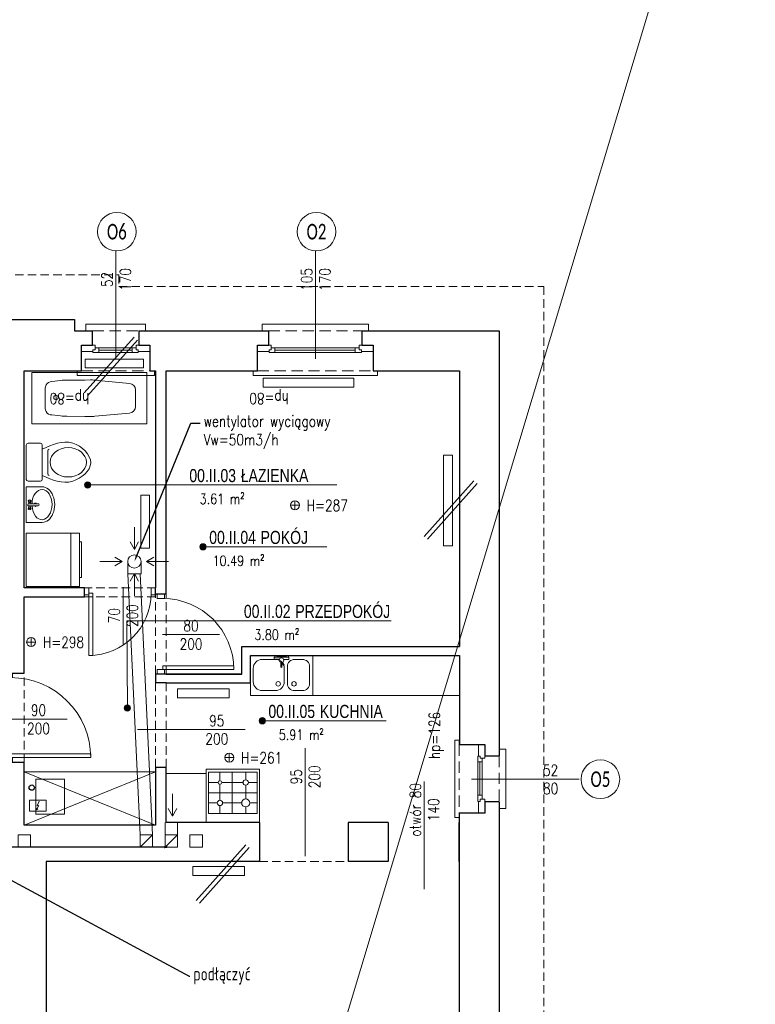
# Model space of a CAD drawing. Header units: millimetres. Extents: x 284606 to 628701, y -213781 to -93475.
# Tile 45 of 102: x 298944 to 299772, y -104525 to -103418. Entities that reach past the tile are written whole.
import ezdxf
from ezdxf import colors
from ezdxf.entities.mleader import LeaderData, LeaderLine
from ezdxf.enums import TextEntityAlignment as Align
from ezdxf.lldxf.tags import DXFTag
from ezdxf.math import Vec2, Vec3

# ---------------------------------------------------------------- set-up
doc = ezdxf.new("R2010")
doc.units = ezdxf.units.MM
doc.linetypes.add('HIDDEN', pattern=[9.525, 6.35, -3.175])
doc.layers.get('0').update_dxf_attribs({"lineweight": 0})
for name, color, linetype, lineweight in [('!STR_Elewacje 0.05', 8, 'Continuous', 5), ('!STR_Elewacje 0.15', 10, 'Continuous', 15), ('!STR_Konstrukcja 0.20', 200, 'Continuous', 20), ('!STR_Konstrukcja 0.30', 64, 'Continuous', 30), ('!STR_Ocieplenie 0.05', 1, 'Continuous', 5), ('!STR_Opisy 0.09', 8, 'Continuous', 9), ('!STR_Przerywana 0.09', 8, 'HIDDEN', 9), ('!STR_Stolarka drzwiowa', 8, 'Continuous', 15), ('!STR_Stolarka okienna', 72, 'Continuous', 15), ('EKO Opisy 0.09', 8, 'Continuous', 9)]:
    doc.layers.add(name, color=color, linetype=linetype, lineweight=lineweight)
for name, color, linetype, lineweight, true_color in [('!STR_Ogrzewanie grzejniki', 7, 'Continuous', 15, 0xd10000), ('!STR_Wentylacja', 7, 'Continuous', 15, 0x3399ff), ('EKO Wyposażenie', 7, 'Continuous', 5, 0x919191), ('IS_Powrót', 5, 'SOLID', 30, 0x0000ff)]:
    doc.layers.add(name, color=color, linetype=linetype, lineweight=lineweight, true_color=true_color)
doc.styles.add('AB_Arial', font='NirmalaS.ttf')
doc.styles.add('EKO 1-10', font='romans.shx', dxfattribs={"width": 0.8, "height": 15})
doc.styles.add('EKO 1-5', font='romans.shx', dxfattribs={"width": 0.8, "height": 10})
doc.styles.add('EKO CM 1-50', font='calibri.ttf', dxfattribs={"width": 0.8, "height": 12.5})
doc.styles.add('j-romans', font='romans.shx', dxfattribs={"width": 0.7})
doc.styles.get("Standard").update_dxf_attribs({"font": 'calibri.ttf'})
tags = doc.linetypes.add('DASH', pattern=[15, 10, -5]).pattern_tags.tags
tags[6:7] = [DXFTag(74, 4), DXFTag(75, 0), DXFTag(340, '0'), DXFTag(46, 0.0), DXFTag(50, 0.0), DXFTag(44, 0.0), DXFTag(45, 0.0)]
tags[4:5] = [DXFTag(74, 4), DXFTag(75, 0), DXFTag(340, '0'), DXFTag(46, 0.0), DXFTag(50, 0.0), DXFTag(44, 0.0), DXFTag(45, 0.0)]
tags = doc.linetypes.add('SOLID', pattern=[10, 10, 0]).pattern_tags.tags
tags[6:7] = [DXFTag(74, 4), DXFTag(75, 0), DXFTag(340, '0'), DXFTag(46, 0.0), DXFTag(50, 0.0), DXFTag(44, 0.0), DXFTag(45, 0.0)]
tags[4:5] = [DXFTag(74, 4), DXFTag(75, 0), DXFTag(340, '0'), DXFTag(46, 0.0), DXFTag(50, 0.0), DXFTag(44, 0.0), DXFTag(45, 0.0)]

# ---------------------------------------------------------------- blocks, each defined once
blk = doc.blocks.new('*U135')
at = {"layer": '!STR_Opisy 0.09', "linetype": 'Continuous'}
blk.add_line((0, 32.1), (0, -89.2), dxfattribs=at)
at = {"layer": '!STR_Opisy 0.09', "ltscale": 0.7, "style": 'EKO 1-5', "width": 0.8}
blk.add_attdef('WYS', text='', height=12.5, rotation=270, dxfattribs=at).set_placement((-10.5, 0), align=Align.MIDDLE_CENTER)
at = {"layer": '!STR_Opisy 0.09', "linetype": 'Continuous', "style": 'EKO 1-5', "width": 0.8}
blk.add_attdef('SZER', text='', height=12.5, rotation=270, dxfattribs=at).set_placement((0, 0), align=Align.BOTTOM_CENTER)
blk.add_attdef('HP=', (30.1, -127.7), '', height=12.5, rotation=180, dxfattribs=at)
blk = doc.blocks.new('*U151')
at = {"layer": '!STR_Opisy 0.09', "linetype": 'Continuous'}
blk.add_line((-43.3, 63.3), (-43.3, -0.9), dxfattribs=at)
at = {"layer": '!STR_Stolarka drzwiowa'}
for points in [[(0, 0), (0, 90), (-4.4, 90), (-4.4, 0)], [(-90, -6.2), (-95, -6.2), (-95, 1.8), (-90, 1.8)], [(5, -6.2), (0, -6.2), (0, 1.8), (5, 1.8)]]:
    blk.add_lwpolyline(points, close=True, dxfattribs=at)
blk.add_arc((0, 0), 90, 90, 180, dxfattribs=at)
at = {"layer": '!STR_Opisy 0.09', "linetype": 'Continuous', "style": 'EKO 1-10', "width": 0.8}
blk.add_attdef('SZER', text='', height=12.5, rotation=90, dxfattribs=at).set_placement((-43.3, 31.2), align=Align.BOTTOM_CENTER)
at = {"layer": '!STR_Opisy 0.09', "ltscale": 0.7, "style": 'EKO 1-10', "width": 0.8}
blk.add_attdef('WYS', text='', height=12.5, rotation=90, dxfattribs=at).set_placement((-32.7, 31.2), align=Align.MIDDLE_CENTER)
blk = doc.blocks.new('el. podgrzewacz przepływowy')
at = {"ltscale": 5}
blk.add_lwpolyline([(-17.2, -16.9), (12.8, -16.9), (12.8, -36.9), (-17.2, -36.9), (-17.2, -16.9)], dxfattribs=at)
for points in [[(0.1, -18.8), (-3.6, -27.3), (-0.7, -26.6), (-4.8, -34.7)], [(-2.2, -32.7), (-4.8, -34.7), (-4.7, -31.4)]]:
    blk.add_lwpolyline(points)
blk = doc.blocks.new('*U103')
for p, q in [((-2.1, 79.9), (-181.9, 70.3)), ((2.1, 0.1), (-2.1, 79.9)), ((-181.9, 70.3), (-177.6, -9.5)), ((-99.8, 62.8), (-153.9, 55)), ((-93, 63.6), (-84.3, 64)), ((-56.2, 65.3), (-84.3, 64)), ((-32.9, 64.4), (-46.3, 65.3)), ((-20.8, 38.9), (-21.6, 53.8)), ((-162.6, 44.4), (-161.9, 31.3)), ((-161.3, 18.3), (-161.9, 31.3)), ((-20.8, 38.9), (-20, 24)), ((-177.6, -9.5), (2.1, 0.1)), ((-96.9, 6.7), (-151.5, 8.7)), ((-89.9, 6.6), (-81.3, 7.2)), ((-53.2, 8.9), (-81.3, 7.2)), ((-30.1, 12.3), (-43.4, 9.9))]:
    blk.add_line(p, q)
blk.add_circle((-37.7, 39.1), 3.43)
for centre, radius, start, end in [((-91.3, 21.3), 42.4, 92.3418, 101.6861), ((-51.1, 13.2), 52.3, 84.7852, 95.653), ((-32, 54.1), 10.3, 33.0348, 94.5485), ((-152.5, 44.9), 10.2, 98.2391, 183.0582), ((-38.8, 51.6), 17.4, 6.9775, 27.6922), ((-151.1, 18.9), 10.2, 183.0582, 267.8774), ((-30.4, 22.5), 10.3, 271.568, 333.0828), ((-37.4, 24.3), 17.4, 338.425, 359.139), ((-92.7, 48.9), 42.4, 264.4303, 273.7747), ((-53.7, 61.2), 52.3, 270.4635, 281.3312)]:
    blk.add_arc(centre, radius, start, end)
blk = doc.blocks.new('*U101')
for p, q in [((30, 30), (30, -30)), ((30, 30), (90, 30)), ((80, 30), (80, -30)), ((90, 30), (90, -30)), ((30, -30), (90, -30))]:
    blk.add_line(p, q)
blk.add_lwpolyline([(90, -20), (92, -20), (92, 20), (90, 20)])
blk = doc.blocks.new('*U102')
for p, q in [((19.3, 0), (-19.3, 0)), ((-21.3, -16), (-21.3, -2)), ((21.3, -16), (21.3, -2)), ((-19.3, -18), (19.3, -18)), ((13.1, -24.4), (-12.8, -24.4))]:
    blk.add_line(p, q)
for centre, start, end in [((-19.3, -2), 90, 180), ((19.3, -2), 360, 90), ((-19.3, -16), 180, 270), ((19.3, -16), 270, 360), ((-12.8, -26.4), 90, 154.5293), ((13.1, -26.4), 24.5682, 90)]:
    blk.add_arc(centre, 2, start, end)
blk.add_ellipse((0.1, -47.2), major_axis=(0, -20.4), ratio=0.810803)
blk.add_open_spline([(14.9, -18), (20, -29.2), (28.9, -49.7), (0.7, -82.8), (-29.4, -50.2), (-20, -29.2), (-14.6, -18)], degree=3, knots=[1.212901, 1.212901, 1.212901, 1.212901, 36.090844, 64.924591, 94.904253, 129.876154, 129.876154, 129.876154, 129.876154])
blk = doc.blocks.new('*U118')
at = {"linetype": 'Continuous'}
for p, q in [((31.3, 0), (-31.3, 0)), ((31.3, -27.6), (31.3, 0)), ((-31.3, -27.6), (-31.3, 0)), ((-5.5, -3.8), (-7.7, -3.4)), ((-5.5, -7.9), (-7.7, -8.3)), ((-4.8, -4.2), (-2.4, -4.2)), ((-4.8, -7.3), (-2.4, -8.5)), ((-2.4, -20.6), (-2.4, -4)), ((-1.2, -2.8), (0.4, -2.8)), ((1.6, -4), (1.6, -20.6)), ((1.6, -4.2), (4.1, -4.2)), ((1.6, -8.5), (4, -7.3)), ((4.7, -3.8), (6.9, -3.4)), ((4.7, -7.9), (6.9, -8.3)), ((-0.2, -22.4), (-0.6, -22.4))]:
    blk.add_line(p, q, dxfattribs=at)
for centre, radius, start, end in [((-0.3, -15.9), 2.89, 138.1635, 221.8365), ((-1.2, -4), 1.2, 90, 180), ((0.4, -4), 1.2, 0, 90), ((-0.3, -15.9), 2.89, 311.1962, 48.8038), ((-0.6, -20.6), 1.8, 180, 270), ((-0.2, -20.6), 1.8, 270, 0)]:
    blk.add_arc(centre, radius, start, end, dxfattribs=at)
for centre, major_axis, ratio, start_param, end_param in [((0, -27.6), (-26.6, 0), 0.662269, 4.803016, 10.93344), ((-7.8, -5.8), (0, -2.47), 0.476554, 5.436764, 10.271199), ((-5.5, -5.8), (0, -2.05), 0.476554, 0, 3.141593), ((0, -27.6), (-31.3, 0), 0.713042, 0, 3.141593)]:
    blk.add_ellipse(centre, major_axis=major_axis, ratio=ratio, start_param=start_param, end_param=end_param, dxfattribs=at)
blk.add_ellipse((-8.1, -5.8), major_axis=(0, -2.05), ratio=0.476554, dxfattribs=at)
at = {"linetype": 'Continuous', "extrusion": (3.22359e-14, 3.55849e-14, -1)}
for centre, major_axis, start_param, end_param in [((4.7, -5.8), (0, -2.05), 0, 3.141593), ((7, -5.8), (0, -2.47), 5.436764, 10.271199)]:
    blk.add_ellipse(centre, major_axis=major_axis, ratio=0.476554, start_param=start_param, end_param=end_param, dxfattribs=at)
blk.add_ellipse((7.3, -5.8), major_axis=(0, -2.05), ratio=0.476554, dxfattribs=at)
blk = doc.blocks.new('*U142')
at = {"layer": '!STR_Opisy 0.09', "linetype": 'Continuous'}
blk.add_line((38.5, 6.9), (38.5, -57.3), dxfattribs=at)
at = {"layer": '!STR_Stolarka drzwiowa'}
for points in [[(-5, 6.2), (0, 6.2), (0, -1.8), (-5, -1.8)], [(0, 0), (0, -70), (4.4, -70), (4.4, 0)], [(70, 6.2), (75, 6.2), (75, -1.8), (70, -1.8)]]:
    blk.add_lwpolyline(points, close=True, dxfattribs=at)
blk.add_arc((0, 0), 70, 270, 0, dxfattribs=at)
at = {"layer": '!STR_Opisy 0.09', "linetype": 'Continuous', "style": 'EKO 1-10', "width": 0.8}
blk.add_attdef('SZER', text='', height=12.5, rotation=90, dxfattribs=at).set_placement((38.5, -25.2), align=Align.BOTTOM_CENTER)
at = {"layer": '!STR_Opisy 0.09', "ltscale": 0.7, "style": 'EKO 1-10', "width": 0.8}
blk.add_attdef('WYS', text='', height=12.5, rotation=90, dxfattribs=at).set_placement((49, -25.2), align=Align.MIDDLE_CENTER)
blk = doc.blocks.new('wysokosc2')
at = {"ltscale": 2}
for points in [[(-5.1, 0), (5, 0)], [(0, 5.1), (0, -5.1)]]:
    blk.add_lwpolyline(points, dxfattribs=at)
blk.add_circle((0, 0), 5.03, dxfattribs=at)
at = {"ltscale": 2, "style": 'EKO 1-5', "width": 0.8}
blk.add_attdef('WYS', (13.3, -6), '', height=12.5, dxfattribs=at)
blk = doc.blocks.new('*U155')
at = {"layer": '!STR_Opisy 0.09', "linetype": 'Continuous'}
blk.add_line((-39.3, 63.9), (-39.3, -0.3), dxfattribs=at)
at = {"layer": '!STR_Stolarka drzwiowa'}
for points in [[(0, 0), (0, 80), (-4.4, 80), (-4.4, 0)], [(-80, -6.2), (-85, -6.2), (-85, 1.8), (-80, 1.8)], [(5, -6.2), (0, -6.2), (0, 1.8), (5, 1.8)]]:
    blk.add_lwpolyline(points, close=True, dxfattribs=at)
blk.add_arc((0, 0), 80, 90, 180, dxfattribs=at)
at = {"layer": '!STR_Opisy 0.09', "linetype": 'Continuous', "style": 'EKO 1-10', "width": 0.8}
blk.add_attdef('SZER', text='', height=12.5, rotation=90, dxfattribs=at).set_placement((-39.3, 31.8), align=Align.BOTTOM_CENTER)
at = {"layer": '!STR_Opisy 0.09', "ltscale": 0.7, "style": 'EKO 1-10', "width": 0.8}
blk.add_attdef('WYS', text='', height=12.5, rotation=90, dxfattribs=at).set_placement((-28.7, 31.8), align=Align.MIDDLE_CENTER)
blk = doc.blocks.new('*U120')
at = {"layer": '!STR_Opisy 0.09', "linetype": 'Continuous'}
blk.add_line((0, 32.1), (0, -89.2), dxfattribs=at)
at = {"layer": '!STR_Opisy 0.09', "ltscale": 0.7, "style": 'EKO 1-5', "width": 0.8}
blk.add_attdef('WYS', text='', height=12.5, rotation=270, dxfattribs=at).set_placement((-10.5, 0), align=Align.MIDDLE_CENTER)
at = {"layer": '!STR_Opisy 0.09', "linetype": 'Continuous', "style": 'EKO 1-5', "width": 0.8}
blk.add_attdef('SZER', text='', height=12.5, rotation=270, dxfattribs=at).set_placement((0, 0), align=Align.BOTTOM_CENTER)
blk.add_attdef('HP=', (50.5, -134.6), '', height=12.5, rotation=180, dxfattribs=at)
blk = doc.blocks.new('*U106')
blk.add_lwpolyline([(70, -45), (0, -45), (0, 0), (70, 0)], close=True)
for points in [[(20.6, -4.6), (11.6, -4.6, 0.414214), (3.6, -12.6), (3.6, -31.6, 0.414214), (11.6, -39.6), (20.6, -39.6, 0.414214), (28.6, -31.6), (28.6, -12.6, 0.414214)], [(42, -39.6), (57, -39.6, 0.414214), (67, -29.6), (67, -14.6, 0.414214), (57, -4.6), (42, -4.6, 0.414214), (32, -14.6), (32, -29.6, 0.414214)]]:
    blk.add_lwpolyline(points, format="xyb", close=True)
for centre in [(21.1, -32.1), (38.9, -32.1)]:
    blk.add_circle(centre, 2.54)
blk = doc.blocks.new('*U107')
for p, q in [((-11.1, 2.2), (-11.6, 1.6)), ((-11.6, 1.6), (-7.9, -0.1)), ((-7.6, 0.8), (-11.1, 2.2)), ((-4.9, 7.5), (-4.6, 1.8)), ((-2.9, 8.1), (-4.4, 8)), ((-0.4, 7.7), (-2.4, 7.6)), ((-1.5, -7.8), (-2.4, 7.6)), ((-2.4, 7.6), (-2.2, 5.1)), ((-2.2, 5.1), (-0.2, 5.2)), ((-0.7, -5.3), (-1.2, 5.2)), ((-0.2, 5.2), (-0.4, 7.7)), ((-13.4, -0.7), (-13.4, -1.2)), ((-8, -0.2), (-13.2, -0.5)), ((-13.1, -1.5), (-7.9, -1.2)), ((-4.3, -2.8), (-4, -8)), ((-3.5, -8.5), (-2, -8.4)), ((0.3, -5.2), (-1.7, -5.3)), ((-1.7, -5.3), (-1.5, -7.8)), ((-1.5, -7.8), (0.5, -7.7)), ((0.5, -7.7), (0.3, -5.2))]:
    blk.add_line(p, q)
blk.add_circle((-5.4, -0.5), 2.5)
for centre, radius, start, end in [((-4.4, 7.5), 0.5, 93.0582, 183.0582), ((-2.9, 7.6), 0.5, 3.0582, 93.0582), ((-13.2, -0.7), 0.25, 93.0582, 183.0582), ((-13.2, -1.2), 0.25, 183.0582, 273.0582), ((-3.5, -8), 0.5, 183.0582, 273.0582), ((-2, -7.9), 0.5, 273.0582, 3.0582)]:
    blk.add_arc(centre, radius, start, end)
blk = doc.blocks.new('*U100')
for p, q in [((0, -60), (0, 0)), ((0, 0), (60, 0)), ((10, -57.5), (10, -2.5)), ((10, -2.5), (56.5, -2.5)), ((22, -12.5), (22, -2.5)), ((33.5, -2.5), (33.5, -57.5)), ((45, -2.5), (45, -13.5)), ((56.5, -2.5), (56.5, -57.5)), ((60, 0), (60, -60)), ((10, -15.5), (19, -15.5)), ((22, -40), (22, -18.5)), ((25, -15.5), (43, -15.5)), ((45, -17.5), (45, -41.5)), ((47, -15.5), (56.5, -15.5)), ((10, -29.2), (56.5, -29.2)), ((17.5, -44.5), (10, -44.5)), ((22, -57.5), (22, -49)), ((42, -44.5), (26.5, -44.5)), ((45, -47.5), (45, -57.5)), ((56.5, -44.5), (48, -44.5)), ((5, -60), (0, -60)), ((60, -60), (5, -60)), ((5, -60), (5, -60)), ((56.5, -57.5), (10, -57.5))]:
    blk.add_line(p, q)
for centre, radius in [((22, -15.5), 3), ((45, -15.5), 2), ((22, -44.5), 4.5), ((45, -44.5), 3)]:
    blk.add_circle(centre, radius)
blk = doc.blocks.new('*U413')
at = {"layer": '!STR_Konstrukcja 0.20', "linetype": 'Continuous', "lineweight": 15}
for points in [[(8.1, 45.9), (0.6, 45.9), (0.6, 53.4), (67.6, 53.4), (67.6, 45.9), (60.1, 45.9)], [(-4.4, 0.8), (-9.4, 0.8), (-9.4, -4.2), (77.6, -4.2), (77.6, 0.8), (72.6, 0.8)]]:
    blk.add_lwpolyline(points, dxfattribs=at)
at = {"layer": '!STR_Konstrukcja 0.30', "ltscale": 2}
for points in [[(-4.4, 0.8), (-4.4, 29.7), (8.1, 29.7), (8.1, 45.9)], [(60.1, 45.9), (60.1, 29.7), (72.6, 29.7), (72.6, 0.8)]]:
    blk.add_lwpolyline(points, dxfattribs=at)
at = {"layer": '!STR_Przerywana 0.09', "ltscale": 2}
for points in [[(8.1, 45.9), (60.1, 45.9)], [(-4.4, 0.8), (72.6, 0.8)]]:
    blk.add_lwpolyline(points, dxfattribs=at)
at = {"layer": '!STR_Stolarka okienna', "ltscale": 0.3}
for points in [[(-4.4, 22.6), (-4.4, 29.7), (11, 29.7), (11, 24.5), (8.5, 24.5), (8.5, 22.6), (-4.4, 22.6)], [(59.6, 21.6), (59.6, 24.5), (57.1, 24.5), (57.1, 26.7), (11, 26.7), (11, 24.5), (8.5, 24.5), (8.5, 21.6), (59.6, 21.6)], [(15.1, 26.7), (15.1, 21.6)], [(52.6, 24.1), (15.1, 24.1)], [(52.6, 21.6), (52.6, 26.7)], [(72.6, 22.6), (72.6, 29.7), (57.1, 29.7), (57.1, 24.5), (59.6, 24.5), (59.6, 22.6), (72.6, 22.6)]]:
    blk.add_lwpolyline(points, dxfattribs=at)
blk = doc.blocks.new('*U154')
at = {"layer": '!STR_Opisy 0.09', "linetype": 'Continuous'}
blk.add_line((0, 32.1), (0, -89.2), dxfattribs=at)
at = {"layer": '!STR_Opisy 0.09', "ltscale": 0.7, "style": 'EKO 1-5', "width": 0.8}
blk.add_attdef('WYS', text='', height=12.5, rotation=270, dxfattribs=at).set_placement((-10.5, 0), align=Align.MIDDLE_CENTER)
at = {"layer": '!STR_Opisy 0.09', "linetype": 'Continuous', "style": 'EKO 1-5', "width": 0.8}
blk.add_attdef('SZER', text='', height=12.5, rotation=270, dxfattribs=at).set_placement((0, 0), align=Align.BOTTOM_CENTER)
blk.add_attdef('HP=', (22.5, -124.5), '', height=12.5, rotation=180, dxfattribs=at)
blk = doc.blocks.new('*U459')
at = {"ltscale": 0.3}
blk.add_hatch(color=256, dxfattribs=at).paths.add_polyline_path([(-0.9, 50, 1), (6.8, 50, 1)])
at = {"ltscale": 1.5}
blk.add_line((17.6, 50), (154.6, 50), dxfattribs=at)
at = {"ltscale": 0.3}
blk.add_lwpolyline([(17.6, 50), (3, 50)], dxfattribs=at)
blk.add_circle((3, 50), 3.86, dxfattribs=at)
at = {"ltscale": 1.5, "width": 0.8}
for tag, p, height, style in [('NR_POM.', (10.5, 53.4), 16, 'AB_Arial'), ('NAZWA_POMIESZCZENIA', (66.9, 53.4), 16, 'AB_Arial'), ('POSADZKA', (9.1, 4), 12.5, 'EKO 1-5')]:
    blk.add_attdef(tag, p, '', height=height, rotation=0, dxfattribs=dict(at, style=style))
at = {"ltscale": 1.5, "style": 'EKO 1-5', "width": 0.8}
blk.add_attdef('POWIERZCHNIA', text='', height=12.5, rotation=0, dxfattribs=at).set_placement((78.1, 22.9), align=Align.BOTTOM_RIGHT)
blk = doc.blocks.new('*U467')
at = {"ltscale": 0.3}
blk.add_hatch(color=256, dxfattribs=at).paths.add_polyline_path([(-117.8, 50, 1), (-110.1, 50, 1)])
at = {"ltscale": 1.5}
blk.add_line((17.6, 50), (190.8, 50), dxfattribs=at)
at = {"ltscale": 0.3}
blk.add_lwpolyline([(17.6, 50), (3, 50)], dxfattribs=at)
blk.add_circle((-113.9, 50), 3.86, dxfattribs=at)
at = {"ltscale": 1.5, "width": 0.8}
for tag, p, height, style in [('NR_POM.', (10.5, 53.4), 16, 'AB_Arial'), ('NAZWA_POMIESZCZENIA', (66.9, 53.4), 16, 'AB_Arial'), ('POSADZKA', (9.1, 4), 12.5, 'EKO 1-5')]:
    blk.add_attdef(tag, p, '', height=height, rotation=0, dxfattribs=dict(at, style=style))
at = {"ltscale": 1.5, "style": 'EKO 1-5', "width": 0.8}
blk.add_attdef('POWIERZCHNIA', text='', height=12.5, rotation=0, dxfattribs=at).set_placement((78.1, 22.9), align=Align.BOTTOM_RIGHT)
blk = doc.blocks.new('*U468')
at = {"ltscale": 0.3}
blk.add_hatch(color=256, dxfattribs=at).paths.add_polyline_path([(-136, -56.7, 1), (-128.2, -56.7, 1)])
at = {"ltscale": 1.5}
blk.add_line((17.6, 50), (190.8, 50), dxfattribs=at)
at = {"ltscale": 0.3}
blk.add_lwpolyline([(17.6, 50), (3, 50)], dxfattribs=at)
blk.add_circle((-132.1, -56.7), 3.86, dxfattribs=at)
at = {"ltscale": 1.5, "width": 0.8}
for tag, p, height, style in [('NR_POM.', (10.5, 53.4), 16, 'AB_Arial'), ('NAZWA_POMIESZCZENIA', (66.9, 53.4), 16, 'AB_Arial'), ('POSADZKA', (9.1, 4), 12.5, 'EKO 1-5')]:
    blk.add_attdef(tag, p, '', height=height, rotation=0, dxfattribs=dict(at, style=style))
at = {"ltscale": 1.5, "style": 'EKO 1-5', "width": 0.8}
blk.add_attdef('POWIERZCHNIA', text='', height=12.5, rotation=0, dxfattribs=at).set_placement((78.1, 22.9), align=Align.BOTTOM_RIGHT)
blk = doc.blocks.new('KÓLKO')
at = {"layer": '!STR_Opisy 0.09'}
blk.add_circle((0, -15.51), 15.51, dxfattribs=at)
at = {"layer": '!STR_Opisy 0.09', "style": 'EKO 1-10', "width": 0.8}
blk.add_attdef('NR', text='', height=15, dxfattribs=at).set_placement((0, -15.51), align=Align.MIDDLE_CENTER)

msp = doc.modelspace()

# ---------------------------------------------------------------- linework, layer by layer
at = {"layer": '!STR_Elewacje 0.15', "color": 8, "ltscale": 1.5}
for points in [[(299018, -103799.4), (299083.8, -103799.4), (299083.8, -103809.4), (299018, -103809.4)], [(299431.5, -103907.5), (299431.5, -104009.5), (299421.5, -104009.5), (299421.5, -103907.5)], [(299139.2, -104370.2), (299197.4, -104370.2), (299197.4, -104380.2), (299139.2, -104380.2)]]:
    msp.add_lwpolyline(points, close=True, dxfattribs=at)
at = {"layer": '!STR_Konstrukcja 0.20', "color": 8, "linetype": 'Continuous', "lineweight": 15}
for points in [[(299026.4, -103767.7), (299018.9, -103767.7), (299018.9, -103760.2), (299085.9, -103760.2), (299085.9, -103767.7), (299078.4, -103767.7)], [(299224.6, -103767.7), (299217.1, -103767.7), (299217.1, -103760.2), (299337.1, -103760.2), (299337.1, -103767.7), (299329.6, -103767.7)], [(299013.9, -103812.7), (299008.9, -103812.7), (299008.9, -103817.7), (299095.9, -103817.7), (299095.9, -103812.7), (299090.9, -103812.7)], [(299212.1, -103812.7), (299207.1, -103812.7), (299207.1, -103817.7), (299347.1, -103817.7), (299347.1, -103812.7), (299342.1, -103812.7)]]:
    msp.add_lwpolyline(points, dxfattribs=at)
at = {"layer": '!STR_Konstrukcja 0.30', "color": 8, "ltscale": 1.5}
for p, q in [((299017.2, -104066.7), (299017.2, -104056.7)), ((299097.2, -104066.7), (299097.2, -104056.7)), ((299109.2, -104063.7), (299097.2, -104063.7)), ((298918.9, -104152.7), (298949.2, -104152.7)), ((299109.2, -104153.7), (299097.2, -104153.7)), ((299109.2, -104163.7), (299097.2, -104163.7)), ((298918.9, -104252.7), (298949.2, -104252.7)), ((299109.2, -104258.7), (299097.2, -104258.7)), ((299214.2, -104320.7), (299214.2, -104364.7)), ((299314.2, -104320.7), (299314.2, -104364.7)), ((299359.2, -104320.7), (299359.2, -104364.7))]:
    msp.add_line(p, q, dxfattribs=at)
for points in [[(298855.9, -103754.7), (299005.9, -103754.7), (299005.9, -103767.7), (299026.4, -103767.7)], [(299078.4, -103767.7), (299224.6, -103767.7)], [(299329.6, -103767.7), (299484.2, -103767.8), (299484.2, -104245.6)], [(299017.2, -104056.7), (298949.2, -104056.7), (298949.2, -103812.7), (299013.9, -103812.7)], [(299090.9, -103812.7), (299097.2, -103812.7), (299097.2, -104056.7)], [(299109.2, -104063.7), (299109.2, -103812.7), (299212.1, -103812.7)], [(299342.1, -103812.7), (299439.2, -103812.7), (299439.2, -104122.7), (299439.2, -104122.7)], [(298949.2, -104152.7), (298949.2, -104066.7), (299017.2, -104066.7)], [(299109.2, -104153.7), (299194.2, -104153.7), (299194.2, -104122.7), (299439.2, -104122.7)], [(299109.2, -104163.7), (299204.2, -104163.7), (299204.2, -104132.7), (299439.2, -104132.7)], [(299439.2, -104132.7), (299439.2, -104132.7), (299439.2, -104233.1)], [(299097.2, -104153.7), (299097.2, -104163.7)], [(299194.2, -104153.7), (299109.2, -104153.7)], [(299109.2, -104163.7), (299204.2, -104163.7)], [(299097.2, -104258.7), (299097.2, -104323.7), (298949.2, -104323.7), (298949.2, -104252.7)], [(299214.2, -104320.7), (299109.2, -104320.7), (299109.2, -104258.7)], [(299484.2, -104297.6), (299484.2, -104560.3)], [(299439.1, -104310.1), (299439.1, -104364.7), (299439.1, -104320.7)], [(299359.2, -104320.7), (299314.2, -104320.7)], [(299214.2, -104364.7), (298974.2, -104364.7), (298974.2, -104864.7), (299194, -104864.7)], [(299359.2, -104364.7), (299314.2, -104364.7)], [(299324, -104864.7), (299439.2, -104864.7), (299439.2, -104364.7), (299439.1, -104364.7)]]:
    msp.add_lwpolyline(points, dxfattribs=at)
at = {"layer": '!STR_Konstrukcja 0.30', "color": 8, "ltscale": 2}
for points in [[(299013.9, -103812.7), (299013.9, -103783.8), (299026.4, -103783.8), (299026.4, -103767.7)], [(299078.4, -103767.7), (299078.4, -103783.8), (299090.9, -103783.8), (299090.9, -103812.7)], [(299212.1, -103812.7), (299212.1, -103783.8), (299224.6, -103783.8), (299224.6, -103767.7)], [(299329.6, -103767.7), (299329.6, -103783.8), (299342.1, -103783.8), (299342.1, -103812.7)]]:
    msp.add_lwpolyline(points, dxfattribs=at)
at = {"layer": '!STR_Ocieplenie 0.05', "color": 253, "ltscale": 1.5, "true_color": 0x999999}
msp.add_line((297065.7, -112005.4), (300600.4, -100256.8), dxfattribs=at)
at = {"layer": '!STR_Ocieplenie 0.05', "color": 8, "ltscale": 1.5}
for p, q in [((299052.4, -103767.7), (299052.7, -103767.7)), ((299078.4, -103767.7), (299224.6, -103767.7))]:
    msp.add_line(p, q, dxfattribs=at)
for points in [[(299017, -103837.5), (299073.1, -103774.8)], [(299020.8, -103840.8), (299076.9, -103778.2)], [(299399.6, -103998.8), (299455.6, -103936.2)], [(299403.3, -104002.1), (299459.4, -103939.5)], [(299142.9, -104408.3), (299199, -104345.7)], [(299146.6, -104411.6), (299202.7, -104349)]]:
    msp.add_lwpolyline(points, dxfattribs=at)
at = {"layer": '!STR_Opisy 0.09', "color": 8}
msp.add_line((299020.8, -103941), (299135.1, -103941), dxfattribs=at)
msp.add_lwpolyline([(299189.8, -104093.8), (299065, -104093.8), (299065.5, -104191.9)], dxfattribs=at)
at = {"layer": '!STR_Przerywana 0.09', "color": 8, "ltscale": 1.5}
for p, q in [((299097.2, -104056.7), (299017.2, -104056.7)), ((299097.2, -104066.7), (299017.2, -104066.7)), ((299097.4, -104056.7), (299017.4, -104056.7)), ((299097.2, -104153.7), (299097.2, -104063.7)), ((299109.2, -104153.7), (299109.2, -104063.7)), ((298949.2, -104252.7), (298949.2, -104152.7)), ((299097.2, -104258.7), (299097.2, -104163.7)), ((299109.2, -104258.7), (299109.2, -104163.7)), ((299214.2, -104364.7), (299314.2, -104364.7))]:
    msp.add_line(p, q, dxfattribs=at)
msp.add_lwpolyline([(297528.9, -103801.7), (298053.4, -103801.7), (298053.4, -103704.7), (299055.9, -103704.7), (299055.9, -103717.7), (299534.2, -103717.8), (299534.2, -104959.7), (299109, -104959.7), (299109, -104978.7), (298431.9, -104978.7), (298431.9, -104965.7), (297966.6, -104965.7), (297966.6, -104959.7), (297541.9, -104959.7), (297541.9, -104413.3), (297528.9, -104413.3)], close=True, dxfattribs=at)
at = {"layer": '!STR_Przerywana 0.09', "color": 8, "ltscale": 2}
for points in [[(299026.4, -103767.7), (299078.4, -103767.7)], [(299224.6, -103767.7), (299329.6, -103767.7)], [(299013.9, -103812.7), (299090.9, -103812.7)], [(299212.1, -103812.7), (299342.1, -103812.7)]]:
    msp.add_lwpolyline(points, dxfattribs=at)
at = {"layer": '!STR_Stolarka okienna', "color": 8, "ltscale": 0.3}
for points in [[(299013.9, -103790.9), (299013.9, -103783.8), (299029.3, -103783.8), (299029.3, -103788.9), (299026.8, -103788.9), (299026.8, -103790.9), (299013.9, -103790.9)], [(299077.8, -103791.9), (299077.8, -103788.9), (299075.3, -103788.9), (299075.3, -103786.8), (299029.3, -103786.8), (299029.3, -103788.9), (299026.8, -103788.9), (299026.8, -103791.9), (299077.8, -103791.9)], [(299033.4, -103786.8), (299033.4, -103791.9)], [(299070.9, -103789.4), (299033.4, -103789.4)], [(299070.9, -103791.9), (299070.9, -103786.8)], [(299090.9, -103790.9), (299090.9, -103783.8), (299075.3, -103783.8), (299075.3, -103788.9), (299077.8, -103788.9), (299077.8, -103790.9), (299090.9, -103790.9)], [(299212.1, -103790.9), (299212.1, -103783.8), (299227.5, -103783.8), (299227.5, -103788.9), (299225, -103788.9), (299225, -103790.9), (299212.1, -103790.9)], [(299329, -103791.9), (299329, -103788.9), (299326.5, -103788.9), (299326.5, -103786.8), (299227.5, -103786.8), (299227.5, -103788.9), (299225, -103788.9), (299225, -103791.9), (299329, -103791.9)], [(299231.6, -103786.8), (299231.6, -103791.9)], [(299322.1, -103789.4), (299231.6, -103789.4)], [(299322.1, -103791.9), (299322.1, -103786.8)], [(299342.1, -103790.9), (299342.1, -103783.8), (299326.5, -103783.8), (299326.5, -103788.9), (299329, -103788.9), (299329, -103790.9), (299342.1, -103790.9)]]:
    msp.add_lwpolyline(points, dxfattribs=at)
at = {"layer": '!STR_Wentylacja', "color": 8, "ltscale": 1.5, "transparency": 33554472}
msp.add_line((299080.9, -104041), (299065.9, -104041), dxfattribs=at)
at = {"layer": '!STR_Wentylacja', "color": 8, "ltscale": 1.5}
for p, q in [((299108, -104334.4), (299108, -104320.7)), ((299122, -104334.4), (299122, -104320.7)), ((299080, -104348.4), (299094, -104334.4)), ((299108, -104348.4), (299122, -104334.4))]:
    msp.add_line(p, q, dxfattribs=at)
at = {"layer": '!STR_Wentylacja', "color": 8, "ltscale": 1.5, "transparency": 33554472}
for points in [[(299073.4, -103988.5), (299073.4, -104013.5), (299078.2, -104005.1), (299073.4, -104013.5), (299068.5, -104005.1)], [(299034.7, -104027.1), (299059.8, -104027.1), (299051.4, -104032), (299059.8, -104027.1), (299051.4, -104022.3)], [(299112, -104027.1), (299087, -104027.1), (299095.4, -104032), (299087, -104027.1), (299095.4, -104022.3)], [(299065.9, -104041), (299065.9, -104027.1)], [(299080.9, -104041), (299080.9, -104027.1)], [(299073.4, -104065.8), (299073.4, -104040.7), (299078.2, -104049.1), (299073.4, -104040.7), (299068.5, -104049.1)]]:
    msp.add_lwpolyline(points, dxfattribs=at)
at = {"layer": '!STR_Wentylacja', "color": 8, "linetype": 'DASH', "ltscale": 1.5}
msp.add_lwpolyline([(299065.9, -104041), (299079.9, -104041), (299094, -104334.4), (299080, -104334.4)], close=True, dxfattribs=at)
at = {"layer": '!STR_Wentylacja', "color": 8, "ltscale": 1.5}
msp.add_lwpolyline([(299116.5, -104288.4), (299116.5, -104313.5), (299111.6, -104305.1), (299116.5, -104313.5), (299121.3, -104305.1)], dxfattribs=at)
for points in [[(298942.6, -104334.4), (298942.6, -104348.4), (298956.6, -104348.4), (298956.6, -104334.4)], [(299080, -104334.4), (299080, -104348.4), (299094, -104348.4), (299094, -104334.4)], [(299108, -104334.4), (299108, -104348.4), (299122, -104348.4), (299122, -104334.4)], [(299136, -104334.4), (299136, -104348.4), (299150, -104348.4), (299150, -104334.4)]]:
    msp.add_lwpolyline(points, close=True, dxfattribs=at)
at = {"layer": '!STR_Wentylacja', "color": 8, "ltscale": 1.5, "transparency": 33554472}
msp.add_circle((299073.4, -104027.1), 7.5, dxfattribs=at)
at = {"color": 8}
for points in [[(299218.4, -103821), (299320.3, -103821), (299320.3, -103831), (299218.4, -103831)], [(299090.6, -103952.5), (299090.6, -104012.1), (299080.6, -104012.1), (299080.6, -103952.5)], [(299121.9, -104170.4), (299180, -104170.4), (299180, -104180.4), (299121.9, -104180.4)]]:
    msp.add_lwpolyline(points, close=True, dxfattribs=at)
at = {"layer": 'EKO Wyposażenie', "color": 8}
msp.add_line((299274.2, -104177.7), (299439.2, -104177.7), dxfattribs=at)
for points in [[(298949.2, -104323.7), (299097.2, -104323.7), (299097.2, -104263.7), (298949.2, -104263.7)], [(299154.2, -104265.7), (299109.2, -104265.7), (299109.2, -104320.7), (299154.2, -104320.7)], [(298962.4, -104272.1), (298994.6, -104272.1), (298994.6, -104311.3), (298962.4, -104311.3)]]:
    msp.add_lwpolyline(points, close=True, dxfattribs=at)
for points in [[(298949.2, -104323.7), (299097.2, -104263.7)], [(299097.2, -104323.7), (298949.2, -104263.7)]]:
    msp.add_lwpolyline(points, dxfattribs=at)
at = {"layer": 'IS_Powrót', "color": 8, "linetype": 'ByBlock'}
msp.add_circle((298957.9, -104281.4), 3, dxfattribs=at)

# ---------------------------------------------------------------- block references
at = {"layer": '!STR_Konstrukcja 0.30', "color": 8, "ltscale": 1.5}
ref = msp.add_blockref('*U135', (299052.7, -103709.9), dxfattribs=dict(at, xscale=-1))
ref.add_attrib('SZER', '52', dxfattribs={"layer": '!STR_Opisy 0.09', "linetype": 'Continuous', "height": 12.5, "rotation": 90, "style": 'EKO 1-5', "width": 0.8}).set_placement((299052.7, -103709.9), align=Align.BOTTOM_CENTER)
ref.add_attrib('WYS', '170', dxfattribs={"layer": '!STR_Opisy 0.09', "ltscale": 0.7, "height": 12.5, "rotation": 90, "style": 'EKO 1-5', "width": 0.8}).set_placement((299063.3, -103709.9), align=Align.MIDDLE_CENTER)
ref.add_attrib('HP=', 'hp=80', (299022.6, -103837.6), dxfattribs={"layer": '!STR_Opisy 0.09', "linetype": 'Continuous', "height": 12.5, "rotation": 180, "style": 'EKO 1-5', "width": 0.8})
ref = msp.add_blockref('*U135', (299277.4, -103709.9), dxfattribs=dict(at, xscale=-1))
ref.add_attrib('SZER', '105', dxfattribs={"layer": '!STR_Opisy 0.09', "linetype": 'Continuous', "height": 12.5, "rotation": 90, "style": 'EKO 1-5', "width": 0.8}).set_placement((299277.4, -103709.9), align=Align.BOTTOM_CENTER)
ref.add_attrib('WYS', '170', dxfattribs={"layer": '!STR_Opisy 0.09', "ltscale": 0.7, "height": 12.5, "rotation": 90, "style": 'EKO 1-5', "width": 0.8}).set_placement((299287.9, -103709.9), align=Align.MIDDLE_CENTER)
ref.add_attrib('HP=', 'hp=80', (299247.3, -103837.6), dxfattribs={"layer": '!STR_Opisy 0.09', "linetype": 'Continuous', "height": 12.5, "rotation": 180, "style": 'EKO 1-5', "width": 0.8})
ref = msp.add_blockref('*U120', (299166.2, -104216.2), dxfattribs=dict(at, xscale=-1, rotation=270))
ref.add_attrib('SZER', '95', dxfattribs={"layer": '!STR_Opisy 0.09', "linetype": 'Continuous', "height": 12.5, "style": 'EKO 1-5', "width": 0.8}).set_placement((299166.2, -104216.2), align=Align.BOTTOM_CENTER)
ref.add_attrib('WYS', '200', dxfattribs={"layer": '!STR_Opisy 0.09', "ltscale": 0.7, "height": 12.5, "style": 'EKO 1-5', "width": 0.8}).set_placement((299166.2, -104226.7), align=Align.MIDDLE_CENTER)
ref = msp.add_blockref('*U154', (299541.9, -104272), dxfattribs=dict(at, xscale=-1, rotation=270))
ref.add_attrib('SZER', '52', dxfattribs={"layer": '!STR_Opisy 0.09', "linetype": 'Continuous', "height": 12.5, "style": 'EKO 1-5', "width": 0.8}).set_placement((299541.9, -104272), align=Align.BOTTOM_CENTER)
ref.add_attrib('WYS', '80', dxfattribs={"layer": '!STR_Opisy 0.09', "ltscale": 0.7, "height": 12.5, "style": 'EKO 1-5', "width": 0.8}).set_placement((299541.9, -104282.5), align=Align.MIDDLE_CENTER)
ref.add_attrib('HP=', 'hp=126', (299417.4, -104249.4), dxfattribs={"layer": '!STR_Opisy 0.09', "linetype": 'Continuous', "height": 12.5, "rotation": 90, "style": 'EKO 1-5', "width": 0.8})
at = {"layer": '!STR_Konstrukcja 0.30', "color": 8, "ltscale": 1.5, "rotation": 270}
msp.add_blockref('*U413', (299438.3, -104237.5), dxfattribs=at)
at = {"layer": '!STR_Konstrukcja 0.30', "color": 8, "ltscale": 1.5}
ref = msp.add_blockref('*U120', (299399.7, -104306.5), dxfattribs=dict(at, xscale=-1))
ref.add_attrib('SZER', 'otwór 80', dxfattribs={"layer": '!STR_Opisy 0.09', "linetype": 'Continuous', "height": 12.5, "rotation": 90, "style": 'EKO 1-5', "width": 0.8}).set_placement((299399.7, -104306.5), align=Align.BOTTOM_CENTER)
ref.add_attrib('WYS', '140', dxfattribs={"layer": '!STR_Opisy 0.09', "ltscale": 0.7, "height": 12.5, "rotation": 90, "style": 'EKO 1-5', "width": 0.8}).set_placement((299410.2, -104306.5), align=Align.MIDDLE_CENTER)
at = {"layer": '!STR_Ogrzewanie grzejniki', "color": 8, "lineweight": 35, "ltscale": 1.5, "xscale": 0.625, "yscale": 0.625, "zscale": 0.625}
msp.add_blockref('el. podgrzewacz przepływowy', (298966.2, -104284.9), dxfattribs=at)
at = {"layer": '!STR_Opisy 0.09', "color": 8}
ref = msp.add_blockref('*U467', (299125.6, -103987), dxfattribs=dict(at, xscale=0.9199999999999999, yscale=0.9199999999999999, zscale=0.9199999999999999))
ref.add_attrib('NAZWA_POM', 'ŁAZIENKA', (299193.2, -103937.8), dxfattribs={"layer": '0', "ltscale": 1.5, "height": 14.72, "rotation": 0, "style": 'AB_Arial', "width": 0.8})
ref.add_attrib('NUMER_POM', '00.II.03', (299135.3, -103937.8), dxfattribs={"layer": '0', "ltscale": 1.5, "height": 14.72, "rotation": 0, "style": 'AB_Arial', "width": 0.8})
ref.add_attrib('R-SURF', '3.61 m²', dxfattribs={"layer": '0', "ltscale": 1.5, "height": 11.5, "rotation": 0, "style": 'EKO 1-5', "width": 0.8}).set_placement((299197.4, -103965.9), align=Align.BOTTOM_RIGHT)
ref = msp.add_blockref('wysokosc2', (299254.1, -103963.8), dxfattribs=dict(at, xscale=-1, rotation=180))
ref.add_attrib('WYS', 'H=287', (299267.4, -103970.3), dxfattribs={"layer": '0', "ltscale": 2, "height": 12.5, "style": 'EKO 1-5', "width": 0.8})
ref = msp.add_blockref('*U459', (299148, -104056.6), dxfattribs=dict(at, xscale=0.9199999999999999, yscale=0.9199999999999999, zscale=0.9199999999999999))
ref.add_attrib('NAZWA_POM', 'POKÓJ', (299215.5, -104007.4), dxfattribs={"layer": '0', "ltscale": 1.5, "height": 14.72, "rotation": 0, "style": 'AB_Arial', "width": 0.8})
ref.add_attrib('NUMER_POM', '00.II.04', (299157.7, -104007.4), dxfattribs={"layer": '0', "ltscale": 1.5, "height": 14.72, "rotation": 0, "style": 'AB_Arial', "width": 0.8})
ref.add_attrib('R-SURF', '10.49 m²', dxfattribs={"layer": '0', "ltscale": 1.5, "height": 11.5, "rotation": 0, "style": 'EKO 1-5', "width": 0.8}).set_placement((299219.8, -104035.5), align=Align.BOTTOM_RIGHT)
ref = msp.add_blockref('*U468', (299187.1, -104139.8), dxfattribs=dict(at, xscale=0.9199999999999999, yscale=0.9199999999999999, zscale=0.9199999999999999))
ref.add_attrib('NAZWA_POM', 'PRZEDPOKÓJ', (299254.6, -104090.6), dxfattribs={"layer": '0', "ltscale": 1.5, "height": 14.72, "rotation": 0, "style": 'AB_Arial', "width": 0.8})
ref.add_attrib('NUMER_POM', '00.II.02', (299196.7, -104090.6), dxfattribs={"layer": '0', "ltscale": 1.5, "height": 14.72, "rotation": 0, "style": 'AB_Arial', "width": 0.8})
ref.add_attrib('R-SURF', '3.80 m²', dxfattribs={"layer": '0', "ltscale": 1.5, "height": 11.5, "rotation": 0, "style": 'EKO 1-5', "width": 0.8}).set_placement((299258.9, -104118.7), align=Align.BOTTOM_RIGHT)
ref = msp.add_blockref('wysokosc2', (298957.2, -104117.7), dxfattribs=dict(at, xscale=-1, rotation=180))
ref.add_attrib('WYS', 'H=298', (298970.5, -104124.2), dxfattribs={"layer": '0', "ltscale": 2, "height": 12.5, "style": 'EKO 1-5', "width": 0.8})
ref = msp.add_blockref('*U459', (299214.7, -104252.3), dxfattribs=dict(at, xscale=0.9199999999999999, yscale=0.9199999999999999, zscale=0.9199999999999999))
ref.add_attrib('NAZWA_POM', 'KUCHNIA', (299282.2, -104203.1), dxfattribs={"layer": '0', "ltscale": 1.5, "height": 14.72, "rotation": 0, "style": 'AB_Arial', "width": 0.8})
ref.add_attrib('NUMER_POM', '00.II.05', (299224.3, -104203.1), dxfattribs={"layer": '0', "ltscale": 1.5, "height": 14.72, "rotation": 0, "style": 'AB_Arial', "width": 0.8})
ref.add_attrib('R-SURF', '5.91 m²', dxfattribs={"layer": '0', "ltscale": 1.5, "height": 11.5, "rotation": 0, "style": 'EKO 1-5', "width": 0.8}).set_placement((299286.5, -104231.2), align=Align.BOTTOM_RIGHT)
ref = msp.add_blockref('wysokosc2', (299180.3, -104247.7), dxfattribs=dict(at, xscale=-1, rotation=180))
ref.add_attrib('WYS', 'H=261', (299193.6, -104254.2), dxfattribs={"layer": '0', "ltscale": 2, "height": 12.5, "style": 'EKO 1-5', "width": 0.8})
at = {"layer": '!STR_Opisy 0.09', "color": 8, "ltscale": 1.5}
ref = msp.add_blockref('*U120', (299265.6, -104269.3), dxfattribs=dict(at, xscale=-1))
ref.add_attrib('SZER', '95', dxfattribs={"linetype": 'Continuous', "height": 12.5, "rotation": 90, "style": 'EKO 1-5', "width": 0.8}).set_placement((299265.6, -104269.3), align=Align.BOTTOM_CENTER)
ref.add_attrib('WYS', '200', dxfattribs={"ltscale": 0.7, "height": 12.5, "rotation": 90, "style": 'EKO 1-5', "width": 0.8}).set_placement((299276.2, -104269.3), align=Align.MIDDLE_CENTER)
at = {"layer": '!STR_Stolarka drzwiowa', "color": 8, "ltscale": 0.3}
msp.add_blockref('*U142', (299022.2, -104062.8), dxfattribs=at).add_auto_attribs({'WYS': '200', 'SZER': '70'})
at = {"layer": '!STR_Stolarka drzwiowa', "color": 8, "ltscale": 0.3, "rotation": 270}
for name, p, values in [('*U155', (299105.4, -104148.7), {'WYS': '200', 'SZER': '80'}), ('*U151', (298934.3, -104247.7), {'WYS': '200', 'SZER': '90'})]:
    msp.add_blockref(name, p, dxfattribs=at).add_auto_attribs(values)
at = {"layer": 'EKO Opisy 0.09', "color": 8}
ref = msp.add_blockref('KÓLKO', (299053.7, -103634.4), dxfattribs=dict(at, xscale=1.4, yscale=1.4, zscale=1.4))
ref.add_attrib('NR', 'O6', dxfattribs={"height": 17.5, "style": 'EKO CM 1-50', "width": 0.7}).set_placement((299053.7, -103656.1), align=Align.MIDDLE_CENTER)
ref = msp.add_blockref('KÓLKO', (299278.4, -103634.4), dxfattribs=dict(at, xscale=1.4, yscale=1.4, zscale=1.4))
ref.add_attrib('NR', 'O2', dxfattribs={"height": 17.5, "style": 'EKO CM 1-50', "width": 0.7}).set_placement((299278.4, -103656.1), align=Align.MIDDLE_CENTER)
ref = msp.add_blockref('KÓLKO', (299598, -104250.3), dxfattribs=dict(at, xscale=1.4, yscale=1.4, zscale=1.4))
ref.add_attrib('NR', 'O5', dxfattribs={"height": 17.5, "style": 'EKO CM 1-50', "width": 0.7}).set_placement((299598, -104272), align=Align.MIDDLE_CENTER)
at = {"layer": 'EKO Wyposażenie', "color": 8}
for name, p, xscale, yscale, zscale, rotation in [('*U103', (298959.5, -103872.2), -0.7200000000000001, 0.7200000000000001, 0.7200000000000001, 3.058229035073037), ('*U118', (298951.8, -103963.1), 0.6398441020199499, 0.6398441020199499, 0.6398441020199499, 89.99999999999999)]:
    msp.add_blockref(name, p, dxfattribs=dict(at, xscale=xscale, yscale=yscale, zscale=zscale, rotation=rotation))
at = {"layer": 'EKO Wyposażenie', "color": 8, "xscale": -1}
for name, p, rotation in [('*U102', (298951.8, -103915.4), 90), ('*U101', (298921.8, -104025.1), 180), ('*U107', (299239.2, -104132.7), 273.0582290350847)]:
    msp.add_blockref(name, p, dxfattribs=dict(at, rotation=rotation))
at = {"layer": 'EKO Wyposażenie', "color": 8, "ltscale": 0.3, "xscale": -1}
msp.add_blockref('*U106', (299274.2, -104132.7), dxfattribs=at)
at = {"layer": 'EKO Wyposażenie', "color": 8, "rotation": 89.99999999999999}
msp.add_blockref('*U100', (299154.2, -104320.7), dxfattribs=at)

# ---------------------------------------------------------------- leaders
at = {"layer": '!STR_Elewacje 0.05', "color": 8, "ltscale": 0.3}
ml = msp.add_multileader_mtext('Standard', dxfattribs=at)
ml.set_content('podłączyć', color=8, style='j-romans')
ml.set_leader_properties()
ml.build(insert=Vec2(0, 0))
ml.multileader.update_dxf_attribs({"text_right_attachment_type": 6, "dogleg_length": 0.36, "arrow_head_size": 8, "scale": 2})
ctx = ml.context
ctx.base_point, ctx.scale, ctx.char_height, ctx.arrow_head_size, ctx.landing_gap_size, ctx.plane_origin = Vec3(299135.9, -104493.4), 2, 15, 8, 4, Vec3(299322.9, -101593.9)
ctx.right_attachment = 6
notes = []
notes.append((ctx, [(0, (1, 1, 0), (299135.1, -104493.4), (1, 0), 0.72, [(2, [(299115, -104348.4), (299087, -104348.4), (298865.6, -104348.4)], 0, [])])]))
ctx.mtext.insert, ctx.mtext.flow_direction = Vec3(299139.9, -104483.4), 5
at = {"layer": '!STR_Opisy 0.09', "color": 8, "ltscale": 1.5, "transparency": 33554472}
ml = msp.add_multileader_mtext('Standard', dxfattribs=at)
ml.set_content('{\\Fromans|c238;\\W0.8;wentylator wyciągowy \\PVw=50m3/h}', color=8)
ml.set_leader_properties()
ml.build(insert=Vec2(0, 0))
ml.multileader.update_dxf_attribs({"text_right_attachment_type": 6, "dogleg_length": 0.36, "arrow_head_size": 8})
ctx = ml.context
ctx.base_point, ctx.char_height, ctx.arrow_head_size, ctx.landing_gap_size, ctx.plane_origin = Vec3(299147.4, -103871.4), 12.5, 8, 4, Vec3(296963.4, -104302)
ctx.right_attachment = 6
notes.append((ctx, [(1, (1, 1, 0), (299137, -103871.4), (1, 0), 10.4, [(0, [(299073.4, -104027.1)], 0, [])])]))
ctx.mtext.insert, ctx.mtext.flow_direction = Vec3(299151.4, -103863), 5
for ctx, leaders in notes:
    for number, flags, end, landing, length, lines in leaders:
        leader = LeaderData()
        leader.index, (leader.has_last_leader_line, leader.has_dogleg_vector, leader.attachment_direction) = number, flags
        leader.last_leader_point, leader.dogleg_vector, leader.dogleg_length = Vec3(end), Vec3(landing), length
        for number, points, colour, breaks in lines:
            line = LeaderLine()
            line.index, line.vertices, line.color, line.breaks = number, Vec3.list(points), colors.encode_raw_color(colour), breaks
            leader.lines.append(line)
        ctx.leaders.append(leader)

doc.saveas('drawing.dxf')
